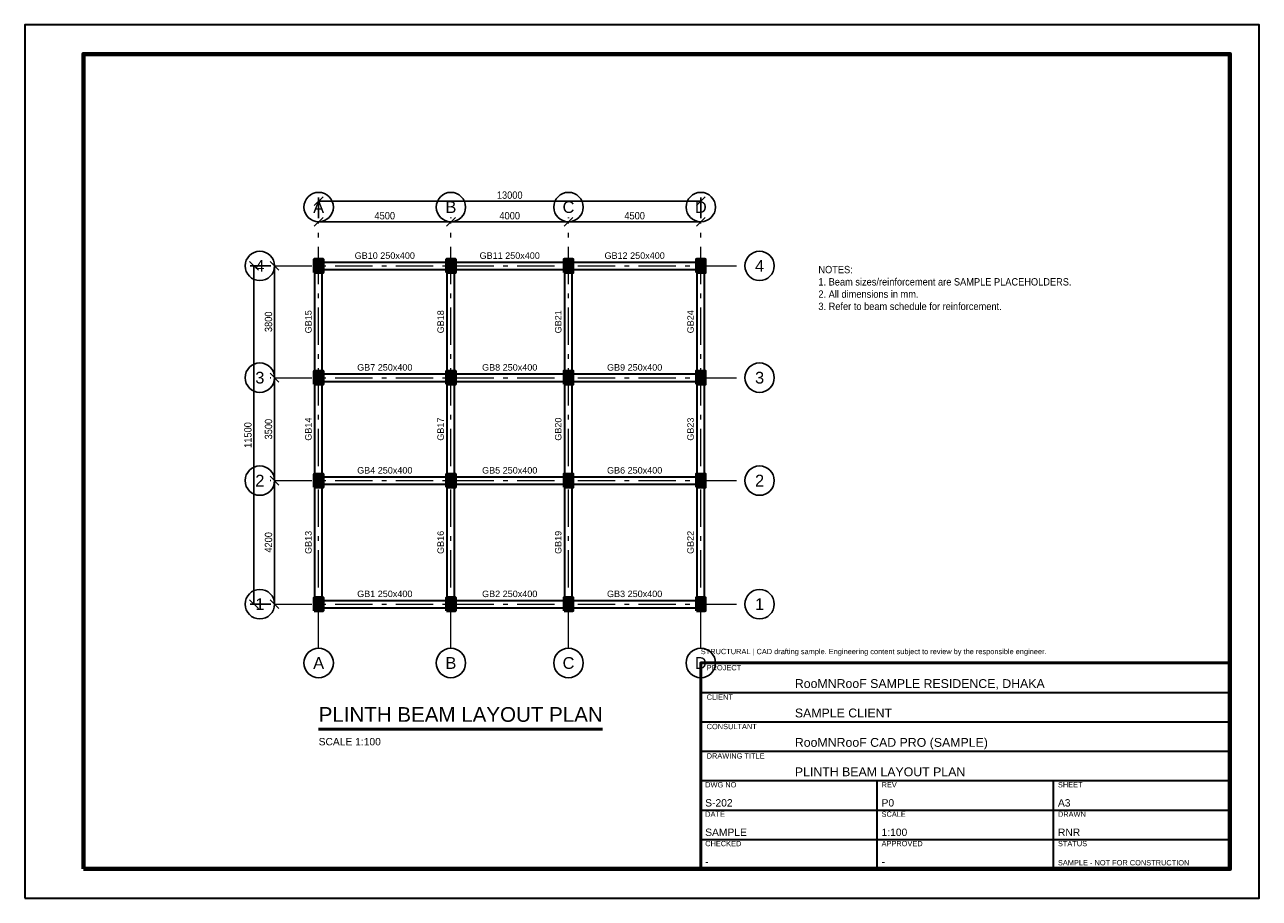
# Model space of a CAD drawing. Header units: millimetres. Extents: x -10000 to 32000, y -10000 to 19700.
import ezdxf
from ezdxf.enums import TextEntityAlignment as Align

# ---------------------------------------------------------------- set-up
doc = ezdxf.new("R2010")
doc.units = ezdxf.units.MM
doc.header["$LTSCALE"] = 100
doc.linetypes.add('RNR_GRID', pattern=[20.6375, 12.7, -3.175, 1.5875, -3.175])
for name, color, linetype, lineweight, true_color in [('ANNO-DIMS', 30, 'Continuous', 18, 0xff9f1c), ('ANNO-GRID', 7, 'Continuous', 25, 0xf8f9fa), ('ANNO-TEXT', 7, 'Continuous', 18, 0xffffff), ('ANNO-TITLE', 7, 'Continuous', 35, 0xffc6ff), ('S-BEAM', 152, 'Continuous', 35, 0x0077b6), ('S-BEAM-TEXT', 132, 'Continuous', 18, 0x00b4d8), ('S-COL', 22, 'Continuous', 50, 0xd62828), ('S-GRID', 253, 'RNR_GRID', 18, 0xadb5bd), ('S-TEXT', 254, 'Continuous', 18, 0xe6e6e6)]:
    doc.layers.add(name, color=color, linetype=linetype, lineweight=lineweight, true_color=true_color)
doc.layers.add('S-HATCH', color=252, linetype='Continuous', lineweight=9, true_color=0x8c8ca0, transparency=0.4)
doc.styles.add('RNR_HEADING', font='arial.ttf')
doc.styles.add('RNR_TEXT', font='arial.ttf', dxfattribs={"width": 0.9})
doc.dimstyles.new('RNR_STRUCT', dxfattribs={"dimscale": 100, "dimtxt": 2.5, "dimasz": 1.5, "dimexe": 1.25, "dimexo": 1.5, "dimgap": 0.8, "dimtad": 1, "dimdec": 0, "dimtxsty": 'RNR_TEXT', "dimtsz": 1.5, "dimcen": 2.5, "dimazin": 3, "dimtfac": 1, "dimtmove": 0, "dimatfit": 3})

msp = doc.modelspace()

# ---------------------------------------------------------------- hatches: boundary and pattern name
at = {"layer": 'S-HATCH', "true_color": 0x8c8ca0}
h = msp.add_hatch(dxfattribs=at)
h.set_pattern_fill('ANSI31', scale=5)
h.paths.add_polyline_path([(-150, 11275), (150, 11275), (150, 11725), (-150, 11725)])
h = msp.add_hatch(dxfattribs=at)
h.set_pattern_fill('ANSI31', scale=5)
h.paths.add_polyline_path([(4350, 11275), (4650, 11275), (4650, 11725), (4350, 11725)])
h = msp.add_hatch(dxfattribs=at)
h.set_pattern_fill('ANSI31', scale=5)
h.paths.add_polyline_path([(8350, 11275), (8650, 11275), (8650, 11725), (8350, 11725)])
h = msp.add_hatch(dxfattribs=at)
h.set_pattern_fill('ANSI31', scale=5)
h.paths.add_polyline_path([(12850, 11275), (13150, 11275), (13150, 11725), (12850, 11725)])
h = msp.add_hatch(dxfattribs=at)
h.set_pattern_fill('ANSI31', scale=5)
h.paths.add_polyline_path([(-150, 7475), (150, 7475), (150, 7925), (-150, 7925)])
h = msp.add_hatch(dxfattribs=at)
h.set_pattern_fill('ANSI31', scale=5)
h.paths.add_polyline_path([(4350, 7475), (4650, 7475), (4650, 7925), (4350, 7925)])
h = msp.add_hatch(dxfattribs=at)
h.set_pattern_fill('ANSI31', scale=5)
h.paths.add_polyline_path([(8350, 7475), (8650, 7475), (8650, 7925), (8350, 7925)])
h = msp.add_hatch(dxfattribs=at)
h.set_pattern_fill('ANSI31', scale=5)
h.paths.add_polyline_path([(12850, 7475), (13150, 7475), (13150, 7925), (12850, 7925)])
h = msp.add_hatch(dxfattribs=at)
h.set_pattern_fill('ANSI31', scale=5)
h.paths.add_polyline_path([(-150, 3975), (150, 3975), (150, 4425), (-150, 4425)])
h = msp.add_hatch(dxfattribs=at)
h.set_pattern_fill('ANSI31', scale=5)
h.paths.add_polyline_path([(4350, 3975), (4650, 3975), (4650, 4425), (4350, 4425)])
h = msp.add_hatch(dxfattribs=at)
h.set_pattern_fill('ANSI31', scale=5)
h.paths.add_polyline_path([(8350, 3975), (8650, 3975), (8650, 4425), (8350, 4425)])
h = msp.add_hatch(dxfattribs=at)
h.set_pattern_fill('ANSI31', scale=5)
h.paths.add_polyline_path([(12850, 3975), (13150, 3975), (13150, 4425), (12850, 4425)])
h = msp.add_hatch(dxfattribs=at)
h.set_pattern_fill('ANSI31', scale=5)
h.paths.add_polyline_path([(-150, -225), (150, -225), (150, 225), (-150, 225)])
h = msp.add_hatch(dxfattribs=at)
h.set_pattern_fill('ANSI31', scale=5)
h.paths.add_polyline_path([(4350, -225), (4650, -225), (4650, 225), (4350, 225)])
h = msp.add_hatch(dxfattribs=at)
h.set_pattern_fill('ANSI31', scale=5)
h.paths.add_polyline_path([(8350, -225), (8650, -225), (8650, 225), (8350, 225)])
h = msp.add_hatch(dxfattribs=at)
h.set_pattern_fill('ANSI31', scale=5)
h.paths.add_polyline_path([(12850, -225), (13150, -225), (13150, 225), (12850, 225)])

# ---------------------------------------------------------------- linework, layer by layer
at = {"layer": 'ANNO-GRID'}
for centre in [(0, 13500), (4500, 13500), (8500, 13500), (13000, 13500), (-2000, 11500), (15000, 11500), (-2000, 7700), (15000, 7700), (-2000, 4200), (15000, 4200), (-2000, 0), (15000, 0), (0, -2000), (4500, -2000), (8500, -2000), (13000, -2000)]:
    msp.add_circle(centre, 500, dxfattribs=at)
at = {"layer": 'ANNO-TEXT', "lineweight": 50}
msp.add_line((0, -4250), (9660, -4250), dxfattribs=at)
at = {"layer": 'ANNO-TITLE'}
for p, q in [((13000, -3000), (31000, -3000)), ((13000, -4000), (31000, -4000)), ((13000, -5000), (31000, -5000)), ((13000, -6000), (31000, -6000)), ((19000, -9000), (19000, -6000)), ((25000, -9000), (25000, -6000)), ((13000, -7000), (31000, -7000)), ((13000, -8000), (31000, -8000))]:
    msp.add_line(p, q, dxfattribs=at)
msp.add_lwpolyline([(-10000, -10000), (32000, -10000), (32000, 19700), (-10000, 19700)], close=True, dxfattribs=at)
at = {"layer": 'ANNO-TITLE', "lineweight": 70}
msp.add_lwpolyline([(-8000, -9000), (31000, -9000), (31000, 18700), (-8000, 18700)], close=True, dxfattribs=at)
at = {"layer": 'ANNO-TITLE', "lineweight": 50}
msp.add_lwpolyline([(13000, -9000), (31000, -9000), (31000, -2000), (13000, -2000)], close=True, dxfattribs=at)
at = {"layer": 'S-BEAM'}
for p, q in [((150, 11625), (4350, 11625)), ((150, 11375), (4350, 11375)), ((4650, 11625), (8350, 11625)), ((4650, 11375), (8350, 11375)), ((8650, 11625), (12850, 11625)), ((8650, 11375), (12850, 11375)), ((-125, 7925), (-125, 11275)), ((125, 7925), (125, 11275)), ((4375, 7925), (4375, 11275)), ((4625, 7925), (4625, 11275)), ((8375, 7925), (8375, 11275)), ((8625, 7925), (8625, 11275)), ((12875, 7925), (12875, 11275)), ((13125, 7925), (13125, 11275)), ((150, 7825), (4350, 7825)), ((150, 7575), (4350, 7575)), ((4650, 7825), (8350, 7825)), ((4650, 7575), (8350, 7575)), ((8650, 7825), (12850, 7825)), ((8650, 7575), (12850, 7575)), ((-125, 4425), (-125, 7475)), ((125, 4425), (125, 7475)), ((4375, 4425), (4375, 7475)), ((4625, 4425), (4625, 7475)), ((8375, 4425), (8375, 7475)), ((8625, 4425), (8625, 7475)), ((12875, 4425), (12875, 7475)), ((13125, 4425), (13125, 7475)), ((150, 4325), (4350, 4325)), ((4650, 4325), (8350, 4325)), ((8650, 4325), (12850, 4325)), ((-125, 225), (-125, 3975)), ((125, 225), (125, 3975)), ((150, 4075), (4350, 4075)), ((4375, 225), (4375, 3975)), ((4625, 225), (4625, 3975)), ((4650, 4075), (8350, 4075)), ((8375, 225), (8375, 3975)), ((8625, 225), (8625, 3975)), ((8650, 4075), (12850, 4075)), ((12875, 225), (12875, 3975)), ((13125, 225), (13125, 3975)), ((150, 125), (4350, 125)), ((4650, 125), (8350, 125)), ((8650, 125), (12850, 125)), ((150, -125), (4350, -125)), ((4650, -125), (8350, -125)), ((8650, -125), (12850, -125))]:
    msp.add_line(p, q, dxfattribs=at)
at = {"layer": 'S-COL'}
for points in [[(-150, 11275), (150, 11275), (150, 11725), (-150, 11725)], [(4350, 11275), (4650, 11275), (4650, 11725), (4350, 11725)], [(8350, 11275), (8650, 11275), (8650, 11725), (8350, 11725)], [(12850, 11275), (13150, 11275), (13150, 11725), (12850, 11725)], [(-150, 7475), (150, 7475), (150, 7925), (-150, 7925)], [(4350, 7475), (4650, 7475), (4650, 7925), (4350, 7925)], [(8350, 7475), (8650, 7475), (8650, 7925), (8350, 7925)], [(12850, 7475), (13150, 7475), (13150, 7925), (12850, 7925)], [(-150, 3975), (150, 3975), (150, 4425), (-150, 4425)], [(4350, 3975), (4650, 3975), (4650, 4425), (4350, 4425)], [(8350, 3975), (8650, 3975), (8650, 4425), (8350, 4425)], [(12850, 3975), (13150, 3975), (13150, 4425), (12850, 4425)], [(-150, -225), (150, -225), (150, 225), (-150, 225)], [(4350, -225), (4650, -225), (4650, 225), (4350, 225)], [(8350, -225), (8650, -225), (8650, 225), (8350, 225)], [(12850, -225), (13150, -225), (13150, 225), (12850, 225)]]:
    msp.add_lwpolyline(points, close=True, dxfattribs=at)
at = {"layer": 'S-GRID'}
for p, q in [((0, -1500), (0, 13000)), ((4500, -1500), (4500, 13000)), ((8500, -1500), (8500, 13000)), ((13000, -1500), (13000, 13000)), ((-1500, 11500), (14500, 11500)), ((-1500, 7700), (14500, 7700)), ((-1500, 4200), (14500, 4200)), ((-1500, 0), (14500, 0))]:
    msp.add_line(p, q, dxfattribs=at)

# ---------------------------------------------------------------- texts
at = {"layer": 'ANNO-GRID', "style": 'RNR_TEXT'}
for s, p in [('A', (0, 13500)), ('B', (4500, 13500)), ('C', (8500, 13500)), ('D', (13000, 13500)), ('4', (-2000, 11500)), ('4', (15000, 11500)), ('3', (-2000, 7700)), ('3', (15000, 7700)), ('2', (-2000, 4200)), ('2', (15000, 4200)), ('1', (-2000, 0)), ('1', (15000, 0)), ('A', (0, -2000)), ('B', (4500, -2000)), ('C', (8500, -2000)), ('D', (13000, -2000))]:
    msp.add_text(s, height=400, dxfattribs=at).set_placement(p, align=Align.MIDDLE_CENTER)
at = {"layer": 'ANNO-TEXT'}
for s, height, style, p in [('PLINTH BEAM LAYOUT PLAN', 500, 'RNR_HEADING', (0, -4000)), ('SCALE 1:100', 250, 'RNR_TEXT', (0, -4800))]:
    msp.add_text(s, height=height, dxfattribs=dict(at, style=style)).set_placement(p)
at = {"layer": 'ANNO-TITLE', "style": 'RNR_TEXT'}
for s, height, p in [('STRUCTURAL | CAD drafting sample. Engineering content subject to review by the responsible engineer.', 180, (13000, -1700)), ('PROJECT', 180, (13200, -2250)), ('RooMNRooF SAMPLE RESIDENCE, DHAKA', 300, (16200, -2850)), ('CLIENT', 180, (13200, -3250)), ('SAMPLE CLIENT', 300, (16200, -3850)), ('CONSULTANT', 180, (13200, -4250)), ('RooMNRooF CAD PRO (SAMPLE)', 300, (16200, -4850)), ('DRAWING TITLE', 180, (13200, -5250)), ('PLINTH BEAM LAYOUT PLAN', 300, (16200, -5850)), ('DWG NO', 180, (13150, -6230)), ('REV', 180, (19150, -6230)), ('SHEET', 180, (25150, -6230)), ('S-202', 250, (13150, -6880)), ('P0', 250, (19150, -6880)), ('A3', 250, (25150, -6880)), ('DATE', 180, (13150, -7230)), ('SCALE', 180, (19150, -7230)), ('DRAWN', 180, (25150, -7230)), ('SAMPLE', 250, (13150, -7880)), ('1:100', 250, (19150, -7880)), ('RNR', 250, (25150, -7880)), ('CHECKED', 180, (13150, -8230)), ('APPROVED', 180, (19150, -8230)), ('STATUS', 180, (25150, -8230)), ('-', 250, (13150, -8880)), ('-', 250, (19150, -8880)), ('SAMPLE - NOT FOR CONSTRUCTION', 180, (25150, -8880))]:
    msp.add_text(s, height=height, dxfattribs=at).set_placement(p)
at = {"layer": 'S-BEAM-TEXT', "style": 'RNR_TEXT'}
for s, p in [('GB10 250x400', (2250, 11850)), ('GB11 250x400', (6500, 11850)), ('GB12 250x400', (10750, 11850)), ('GB7 250x400', (2250, 8050)), ('GB8 250x400', (6500, 8050)), ('GB9 250x400', (10750, 8050)), ('GB4 250x400', (2250, 4550)), ('GB5 250x400', (6500, 4550)), ('GB6 250x400', (10750, 4550)), ('GB1 250x400', (2250, 350)), ('GB2 250x400', (6500, 350)), ('GB3 250x400', (10750, 350))]:
    msp.add_text(s, height=220, dxfattribs=at).set_placement(p, align=Align.MIDDLE_CENTER)
for s, p in [('GB15', (-350, 9600)), ('GB18', (4150, 9600)), ('GB21', (8150, 9600)), ('GB24', (12650, 9600)), ('GB14', (-350, 5950)), ('GB17', (4150, 5950)), ('GB20', (8150, 5950)), ('GB23', (12650, 5950)), ('GB13', (-350, 2100)), ('GB16', (4150, 2100)), ('GB19', (8150, 2100)), ('GB22', (12650, 2100))]:
    msp.add_text(s, height=220, rotation=90, dxfattribs=at).set_placement(p, align=Align.MIDDLE_CENTER)
at = {"layer": 'S-TEXT', "insert": (17000, 11500), "char_height": 250, "width": 12000, "attachment_point": 1, "style": 'RNR_TEXT'}
msp.add_mtext('NOTES:\\P1. Beam sizes/reinforcement are SAMPLE PLACEHOLDERS.\\P2. All dimensions in mm.\\P3. Refer to beam schedule for reinforcement.', dxfattribs=at)

# ---------------------------------------------------------------- dimensions: what is measured, and where the dimension line sits
at = {"layer": 'ANNO-DIMS'}
for base, p1, p2 in [((0, 13700), (0, 13000), (13000, 13000)), ((0, 13000), (0, 13000), (4500, 13000)), ((4500, 13000), (4500, 13000), (8500, 13000)), ((8500, 13000), (8500, 13000), (13000, 13000))]:
    msp.add_linear_dim(base=base, p1=p1, p2=p2, dimstyle='RNR_STRUCT', override={"dimscale": 100}, dxfattribs=at).render()
for base, p1, p2 in [((-2200, 0), (-1500, 0), (-1500, 11500)), ((-1500, 7700), (-1500, 7700), (-1500, 11500)), ((-1500, 4200), (-1500, 4200), (-1500, 7700)), ((-1500, 0), (-1500, 0), (-1500, 4200))]:
    msp.add_linear_dim(base=base, p1=p1, p2=p2, angle=90, dimstyle='RNR_STRUCT', override={"dimscale": 100}, dxfattribs=at).render()

doc.saveas('drawing.dxf')
